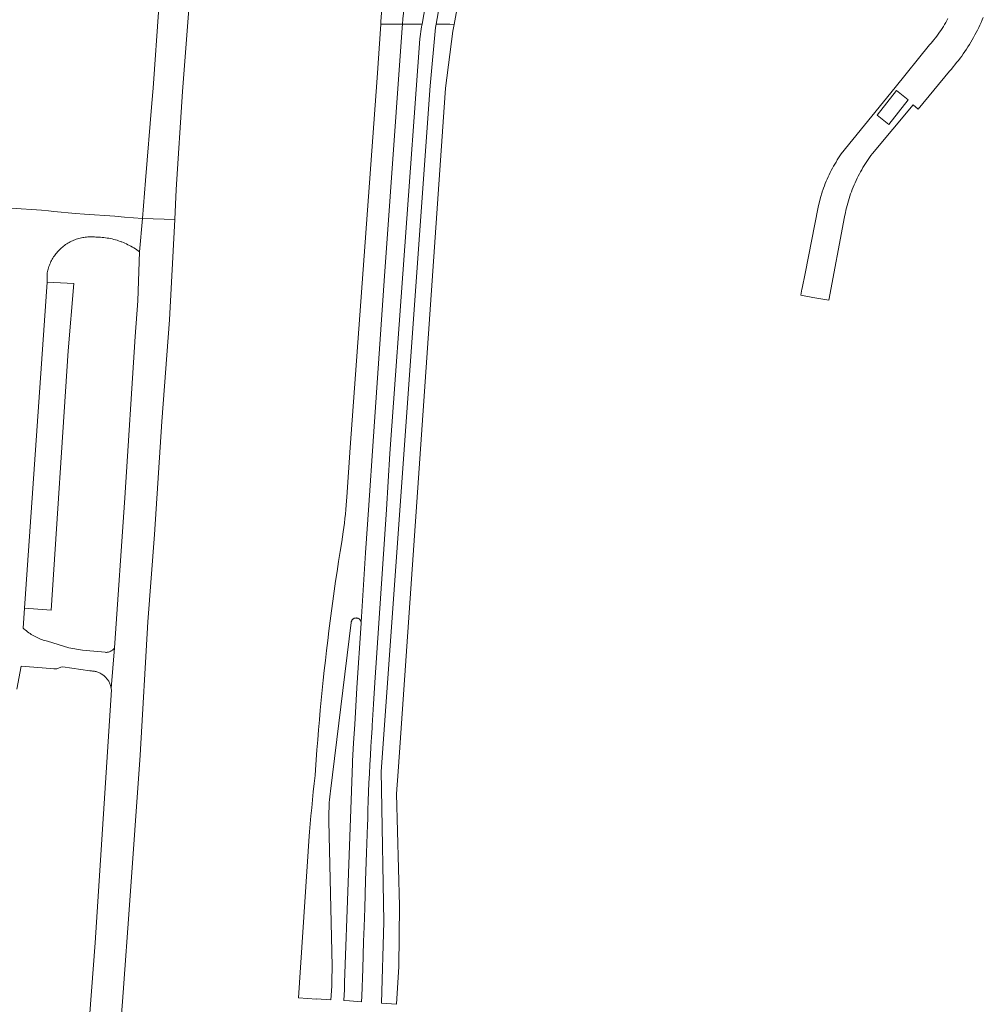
# Model space of a CAD drawing. Extents: x 148869 to 161638, y 453607 to 469810.
# Tile 86 of 256: x 156899 to 157093, y 460203 to 460401. Entities that reach past the tile are written whole.
import ezdxf

# ---------------------------------------------------------------- set-up
doc = ezdxf.new("R2010")
doc.units = 0
doc.layers.add('B-RO-VH-VERHARDING_ASFALT-GV', color=251, linetype='CONTINUOUS', lineweight=18)
doc.layers.add('B-RO-VH-VERHARDING_STRAATBAKSTEEN-GV', color=251, linetype='CONTINUOUS', lineweight=18)

msp = doc.modelspace()

# ---------------------------------------------------------------- linework, layer by layer
at = {"layer": 'B-RO-VH-VERHARDING_ASFALT-GV', "flags": 128}
for points in [[(157000.86, 460494.03), (156996.82, 460476.96), (156991.46, 460449.17), (156987.15, 460424.68), (156983.91, 460406.38), (156982.79, 460399.88), (156985.57, 460399.83), (156986.41, 460399.82), (156987.47, 460405.76)], [(156977.41, 460411.89), (156976.1, 460400.91), (156976.03, 460399.89), (156977.33, 460399.89), (156979.55, 460399.89), (156979.97, 460399.89), (156981.26, 460407.28), (156984.56, 460425.49)], [(156973.08, 460418.8), (156971.71, 460400.4), (156971.68, 460399.89), (156976.03, 460399.89), (156976.1, 460400.91)], [(156898.73, 460266.49), (156899.56, 460271.12), (156905.45, 460270.67), (156906.13, 460270.62), (156906.75, 460270.6), (156907.53, 460270.93), (156907.95, 460270.98), (156913.33, 460270.16), (156913.35, 460270.16), (156913.53, 460270.17), (156913.71, 460270.16), (156913.89, 460270.15), (156914.07, 460270.13), (156914.25, 460270.11), (156914.43, 460270.07), (156914.61, 460270.03), (156914.78, 460269.98), (156914.95, 460269.92), (156915.12, 460269.85), (156915.29, 460269.78), (156915.45, 460269.7), (156915.61, 460269.61), (156915.77, 460269.52), (156915.92, 460269.42), (156916.07, 460269.31), (156916.21, 460269.2), (156916.34, 460269.08), (156916.47, 460268.95), (156916.6, 460268.82), (156916.72, 460268.68), (156916.83, 460268.54), (156916.94, 460268.39), (156917.04, 460268.24), (156917.13, 460268.09), (156917.22, 460267.93), (156917.3, 460267.76), (156917.37, 460267.6), (156917.44, 460267.43), (156917.49, 460267.26), (156917.54, 460267.08), (156917.59, 460266.9), (156917.62, 460266.73), (156917.63, 460266.64), (156918.27, 460274.77), (156918.21, 460274.68), (156918.13, 460274.58), (156918.04, 460274.49), (156917.95, 460274.4), (156917.86, 460274.32), (156917.76, 460274.24), (156917.65, 460274.18), (156917.54, 460274.12), (156917.43, 460274.06), (156917.31, 460274.02), (156917.2, 460273.98), (156917.07, 460273.94), (156916.95, 460273.92), (156916.83, 460273.91), (156916.7, 460273.9), (156916.58, 460273.9), (156916.45, 460273.91), (156912.58, 460274.26), (156911.86, 460274.33), (156909.14, 460274.78), (156904.88, 460276.12), (156904.88, 460276.12), (156904.59, 460276.2), (156904.3, 460276.28), (156904.02, 460276.37), (156903.74, 460276.47), (156903.46, 460276.57), (156903.19, 460276.68), (156902.92, 460276.8), (156902.65, 460276.93), (156902.38, 460277.06), (156902.12, 460277.2), (156901.86, 460277.35), (156901.61, 460277.51), (156901.36, 460277.67), (156901.11, 460277.84), (156900.88, 460278.01), (156900.64, 460278.19), (156900.41, 460278.38), (156900.18, 460278.57), (156899.96, 460278.77), (156900.22, 460282.77), (156904.77, 460348.16), (156904.77, 460349.88), (156904.79, 460349.98), (156904.84, 460350.25), (156904.9, 460350.51), (156904.97, 460350.76), (156905.05, 460351.02), (156905.14, 460351.27), (156905.23, 460351.52), (156905.33, 460351.77), (156905.44, 460352.01), (156905.55, 460352.26), (156905.67, 460352.49), (156905.8, 460352.73), (156905.94, 460352.96), (156906.08, 460353.18), (156906.23, 460353.4), (156906.38, 460353.62), (156906.55, 460353.83), (156906.71, 460354.04), (156906.89, 460354.24), (156907.07, 460354.44), (156907.26, 460354.63), (156907.45, 460354.81), (156907.64, 460354.99), (156907.85, 460355.17), (156908.06, 460355.33), (156908.27, 460355.49), (156908.49, 460355.65), (156908.71, 460355.8), (156908.93, 460355.94), (156909.17, 460356.07), (156909.4, 460356.2), (156909.64, 460356.32), (156909.88, 460356.43), (156910.12, 460356.54), (156910.37, 460356.64), (156910.62, 460356.73), (156910.88, 460356.81), (156911.13, 460356.89), (156911.39, 460356.96), (156911.65, 460357.02), (156911.91, 460357.07), (156912.17, 460357.11), (156912.44, 460357.15), (156912.7, 460357.18), (156912.97, 460357.2), (156913.24, 460357.21), (156913.5, 460357.22), (156913.77, 460357.22), (156914.04, 460357.21), (156914.3, 460357.19), (156914.57, 460357.16), (156914.79, 460357.16), (156915.13, 460357.15), (156915.47, 460357.13), (156915.81, 460357.11), (156916.14, 460357.07), (156916.48, 460357.03), (156916.82, 460356.98), (156917.15, 460356.93), (156917.49, 460356.86), (156917.82, 460356.79), (156918.15, 460356.71), (156918.48, 460356.62), (156918.8, 460356.52), (156919.12, 460356.42), (156919.45, 460356.31), (156919.63, 460356.24), (156919.76, 460356.19), (156920.08, 460356.07), (156920.39, 460355.93), (156920.7, 460355.79), (156921, 460355.64), (156921.31, 460355.49), (156921.6, 460355.33), (156921.9, 460355.16), (156922.19, 460354.98), (156922.48, 460354.8), (156922.76, 460354.61), (156923.03, 460354.41), (156923.31, 460354.21), (156923.88, 460360.9), (156920.27, 460361.18), (156918.35, 460361.33), (156912.26, 460361.79), (156910.46, 460361.93), (156906.12, 460362.33), (156905.08, 460362.43), (156903.65, 460362.57), (156897.57, 460363)], [(156918.53, 460186), (156920.05, 460205.67), (156921.27, 460223.21), (156923.41, 460253.25), (156924.99, 460280.04), (156926.31, 460297.53), (156927.78, 460320.21), (156929.31, 460340.59), (156930.36, 460360.68), (156923.88, 460360.9), (156923.31, 460354.21), (156922.97, 460344.41), (156922.47, 460337.25), (156920.35, 460304.91), (156918.27, 460274.77), (156917.63, 460266.64), (156917.65, 460266.55), (156917.67, 460266.36), (156914.41, 460215.65), (156912.57, 460190.99)]]:
    msp.add_lwpolyline(points, dxfattribs=at)
for points in [[(156931.53, 460474.97), (156931.27, 460470.83), (156931.26, 460470.64), (156930.03, 460445.8), (156927.17, 460403.18), (156926.04, 460387.01), (156925.8, 460384.05), (156924.54, 460368.52), (156923.88, 460360.9), (156930.36, 460360.68), (156930.68, 460366.72), (156931.95, 460386.34), (156933.63, 460408.15), (156935.15, 460432.15), (156938.17, 460474.84), (156936.69, 460474.95), (156936.14, 460475), (156936.06, 460474.42)], [(156971.68, 460399.89), (156970.99, 460389.13), (156965.57, 460314.95), (156964.86, 460305.04), (156964.81, 460304.3), (156964.74, 460303.4), (156964.67, 460302.51), (156964.59, 460301.61), (156964.5, 460300.72), (156964.4, 460299.82), (156964.29, 460298.93), (156964.18, 460298.04), (156963.86, 460296.07), (156963.54, 460294.09), (156963.23, 460292.11), (156962.93, 460290.14), (156962.64, 460288.16), (156962.36, 460286.18), (156962.08, 460284.19), (156961.81, 460282.21), (156961.55, 460280.23), (156961.3, 460278.24), (156961.05, 460276.26), (156960.82, 460274.27), (156960.59, 460272.28), (156960.37, 460270.29), (156960.15, 460268.31), (156959.95, 460266.32), (156959.75, 460264.33), (156959.56, 460262.33), (156959.38, 460260.34), (156959.21, 460258.35), (156959.04, 460256.35), (156958.89, 460254.36), (156958.74, 460252.36), (156958.6, 460250.37), (156958.51, 460249.17), (156958.33, 460247.57), (156958.16, 460245.96), (156958, 460244.35), (156957.84, 460242.75), (156957.69, 460241.14), (156957.55, 460239.53), (156957.42, 460237.92), (156957.36, 460237.06), (156955.17, 460204.59), (156958.77, 460204.37), (156958.77, 460204.44), (156961.68, 460204.24), (156961.86, 460206.99), (156961.89, 460207.98), (156961.91, 460208.96), (156961.92, 460209.95), (156961.93, 460210.93), (156961.93, 460210.99), (156961.3, 460240.06), (156961.3, 460240.25), (156961.29, 460240.84), (156961.29, 460241.42), (156961.3, 460242.01), (156961.32, 460242.59), (156961.34, 460243.18), (156961.37, 460243.76), (156961.41, 460244.34), (156961.46, 460244.92), (156961.52, 460245.51), (156961.58, 460246.09), (156965.75, 460279.91), (156965.76, 460280), (156965.79, 460280.08), (156965.82, 460280.17), (156965.86, 460280.25), (156965.9, 460280.33), (156965.95, 460280.4), (156966.01, 460280.47), (156966.08, 460280.53), (156966.15, 460280.59), (156966.22, 460280.64), (156966.3, 460280.68), (156966.39, 460280.72), (156966.47, 460280.75), (156966.56, 460280.77), (156966.65, 460280.78), (156966.74, 460280.79), (156966.83, 460280.78), (156966.92, 460280.77), (156967.01, 460280.75), (156967.09, 460280.73), (156967.18, 460280.69), (156967.26, 460280.65), (156967.33, 460280.6), (156967.4, 460280.55), (156967.47, 460280.49), (156967.53, 460280.42), (156967.59, 460280.35), (156967.64, 460280.28), (156967.68, 460280.2), (156967.71, 460280.11), (156967.74, 460280.03), (156967.76, 460279.94), (156967.76, 460279.92), (156968.61, 460293.88), (156969.27, 460303.43), (156970.15, 460316.27), (156972.39, 460348.37), (156975.98, 460399.13), (156976.03, 460399.89)], [(156979.5, 460396.91), (156979.88, 460399.36), (156979.97, 460399.89), (156979.55, 460399.89), (156977.33, 460399.89), (156976.03, 460399.89), (156975.98, 460399.13), (156972.39, 460348.37), (156970.15, 460316.27), (156969.27, 460303.43), (156968.61, 460293.88), (156967.76, 460279.92), (156967.77, 460279.85), (156967.77, 460279.76), (156966.91, 460266.75), (156966.68, 460263.09), (156966.46, 460259.42), (156966.24, 460255.76), (156966.04, 460252.09), (156966.01, 460251.63), (156965.13, 460227.76), (156964.45, 460207.68), (156964.4, 460206.31), (156964.31, 460204.06), (156965.41, 460203.99), (156967.82, 460203.83), (156967.87, 460204.97), (156968.07, 460210.45), (156968.26, 460215.92), (156968.36, 460218.86), (156968.48, 460222.61), (156968.66, 460228.17), (156968.85, 460233.72), (156969.05, 460239.28), (156969.08, 460240.44), (156969.13, 460242.27), (156969.19, 460244.09), (156969.25, 460245.92), (156969.33, 460247.75), (156969.41, 460249.57), (156969.51, 460251.4), (156969.61, 460253.22), (156969.71, 460255.05), (156969.83, 460256.87), (156969.95, 460258.7), (156969.98, 460259.24), (156970.24, 460263.54), (156970.51, 460267.84), (156972.81, 460302.57), (156973.5, 460313.78)], [(156986.17, 460398.47), (156986.41, 460399.82), (156985.57, 460399.83), (156982.79, 460399.88), (156982.67, 460399.19), (156981.58, 460387.47), (156971.77, 460250), (156971.82, 460246.47), (156972.31, 460219.87), (156971.85, 460203.55), (156974.84, 460203.35), (156975.29, 460210.89), (156975.46, 460223.04), (156974.86, 460245.56), (156975.15, 460250), (156984.68, 460387.01)], [(156910.17, 460347.87), (156904.77, 460348.16), (156900.22, 460282.77), (156905.58, 460282.38), (156908.98, 460334.35)]]:
    msp.add_lwpolyline(points, close=True, dxfattribs=at)
at = {"layer": 'B-RO-VH-VERHARDING_STRAATBAKSTEEN-GV', "flags": 128}
msp.add_lwpolyline([(157085.43, 460401), (157085.21, 460400.59), (157084.98, 460400.19), (157084.75, 460399.79), (157084.51, 460399.39), (157084.26, 460399), (157084.01, 460398.62), (157083.74, 460398.23), (157083.48, 460397.86), (157083.2, 460397.48), (157082.92, 460397.11), (157082.63, 460396.75), (157082.34, 460396.39), (157082.04, 460396.04), (157081.73, 460395.69), (157074.86, 460387.19), (157064.05, 460373.83), (157063.78, 460373.43), (157063.51, 460373.03), (157063.25, 460372.63), (157062.99, 460372.22), (157062.74, 460371.8), (157062.5, 460371.39), (157062.27, 460370.96), (157062.04, 460370.54), (157061.82, 460370.11), (157061.61, 460369.68), (157061.4, 460369.24), (157061.21, 460368.8), (157061.02, 460368.36), (157060.83, 460367.91), (157060.65, 460367.46), (157060.49, 460367.01), (157060.33, 460366.55), (157060.28, 460366.42), (157059.78, 460364.81), (157059.4, 460363.16), (157056.77, 460349.89), (157056.19, 460346.95), (157056.14, 460346.71), (157055.9, 460345.51), (157058.33, 460345.08), (157061.58, 460344.5), (157064.71, 460361.26), (157064.77, 460361.59), (157064.86, 460362.06), (157064.97, 460362.54), (157065.08, 460363.01), (157065.2, 460363.48), (157065.33, 460363.95), (157065.46, 460364.42), (157065.61, 460364.89), (157065.76, 460365.35), (157065.91, 460365.81), (157066.08, 460366.27), (157066.25, 460366.72), (157066.43, 460367.17), (157066.62, 460367.62), (157066.81, 460368.07), (157067.02, 460368.51), (157067.23, 460368.95), (157067.44, 460369.38), (157067.67, 460369.82), (157067.9, 460370.24), (157068.14, 460370.67), (157068.38, 460371.09), (157068.63, 460371.5), (157068.89, 460371.91), (157069.16, 460372.32), (157069.43, 460372.73), (157069.71, 460373.12), (157069.99, 460373.52), (157070.28, 460373.91), (157078.44, 460383.67), (157079.45, 460382.79), (157085.75, 460390.44), (157086.12, 460390.86), (157086.48, 460391.28), (157086.83, 460391.71), (157087.18, 460392.15), (157087.52, 460392.58), (157087.86, 460393.03), (157088.19, 460393.47), (157088.51, 460393.93), (157088.83, 460394.38), (157089.13, 460394.84), (157089.44, 460395.31), (157089.73, 460395.78), (157090.02, 460396.26), (157090.3, 460396.73), (157090.58, 460397.22), (157090.85, 460397.7), (157091.11, 460398.19), (157091.36, 460398.69), (157091.61, 460399.18), (157091.85, 460399.68), (157092.08, 460400.19), (157092.31, 460400.7), (157092.53, 460401.21)], dxfattribs=at)
msp.add_lwpolyline([(157073.57, 460379.76), (157071.22, 460381.61), (157075.11, 460386.53), (157077.45, 460384.7)], close=True, dxfattribs=at)

doc.saveas('drawing.dxf')
